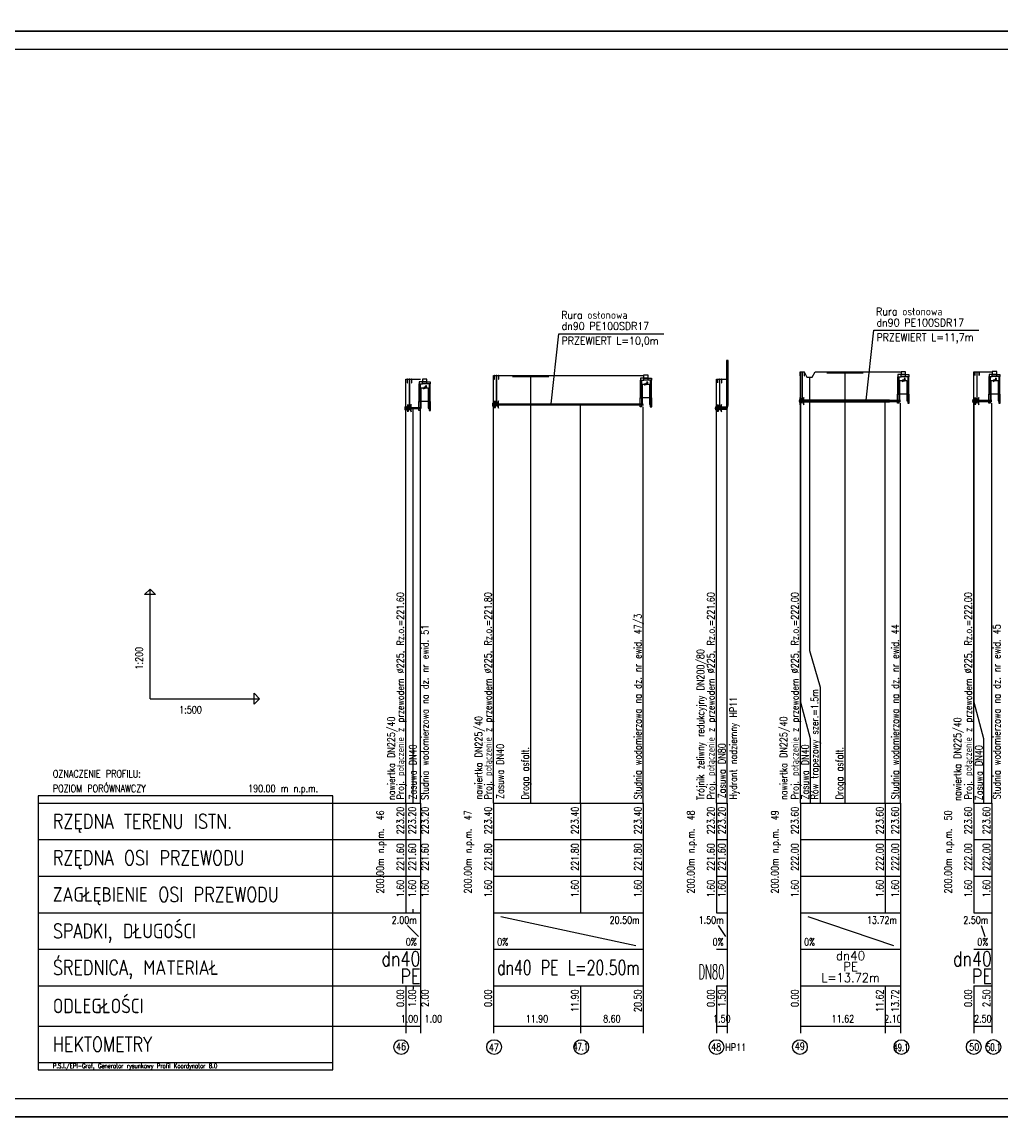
# Model space of a CAD drawing. Extents: x 122 to 1445, y -293 to 2085.
# Tile 4 of 38: x 586 to 854, y 1 to 303. Entities that reach past the tile are written whole.
import ezdxf
from ezdxf.enums import TextEntityAlignment as Align

# ---------------------------------------------------------------- set-up
doc = ezdxf.new("R2010")
doc.units = 0
doc.header["$LTSCALE"] = 0.2
doc.header["$MEASUREMENT"] = 0
doc.layers.get('0').update_dxf_attribs({"color": 8, "linetype": 'CONTINUOUS'})
for name, color, linetype in [('Armatura', 7, 'CONTINUOUS'), ('Liczby', 7, 'CONTINUOUS'), ('Linie_odn', 7, 'CONTINUOUS'), ('Linie_opisowe', 7, 'CONTINUOUS'), ('Linie_tabeli', 7, 'CONTINUOUS'), ('Odcinki', 7, 'CONTINUOUS'), ('Opis_Arm', 7, 'CONTINUOUS'), ('Opis_PZ', 7, 'CONTINUOUS'), ('Opis_uzbr_n', 7, 'CONTINUOUS'), ('Opis_wl', 7, 'CONTINUOUS'), ('Osie', 7, 'CONTINUOUS'), ('Rury_ochr', 7, 'CONTINUOUS'), ('Teksty', 7, 'CONTINUOUS'), ('Teren_istn', 3, 'CONTINUOUS'), ('Uzbr_nadz', 7, 'CONTINUOUS'), ('warstwa_nr_0', 8, 'CONTINUOUS'), ('Wezly', 7, 'CONTINUOUS')]:
    doc.layers.add(name, color=color, linetype=linetype)
doc.styles.add('S', font='simplex.shx', dxfattribs={"width": 0.9, "height": 2.1})
doc.styles.get("Standard").update_dxf_attribs({"font": 'txt.shx'})

msp = doc.modelspace()

# ---------------------------------------------------------------- linework, layer by layer
for points in [[(1321.17346, 300.76042), (521.17346, 300.76042), (521.17346, 3.76042), (1321.17346, 3.76042)], [(1321.17346, 3.76042), (421.17346, 3.76042), (421.17346, -293.23958), (1321.17346, -293.23958)]]:
    msp.add_lwpolyline(points, close=True)
for points in [[(694.99158, 197.55917), (695.27225, 197.64551), (695.28082, 203.20187), (697.15513, 203.20187), (697.15513, 197.64694), (697.36995, 197.5386)], [(755.55356, 198.58428), (755.83424, 198.67063), (755.8428, 204.22698), (757.71712, 204.22698), (757.71712, 198.67205), (757.93194, 198.56371)], [(826.01944, 199.52911), (826.30012, 199.61545), (826.30868, 205.1718), (828.183, 205.1718), (828.183, 199.61687), (828.39781, 199.50854)], [(850.97181, 199.58201), (851.25248, 199.66835), (851.26104, 205.22471), (853.13536, 205.22471), (853.13536, 199.66978), (853.35018, 199.56144)]]:
    msp.add_lwpolyline(points)
at = {"layer": 'Armatura'}
for points in [[(691.43961, 205.54442, 0.05, 0.05, 0), (692.66181, 205.54442, 0.05, 0.05, 0)], [(715.25838, 206.54876, 0.05, 0.05, 0), (716.48058, 206.54876, 0.05, 0.05, 0)], [(776.32602, 205.58573, 0.05, 0.05, 0), (777.54822, 205.58573, 0.05, 0.05, 0)], [(798.91575, 207.50567, 0.05, 0.05, 0), (800.13795, 207.50567, 0.05, 0.05, 0)], [(846.77737, 207.52482, 0.05, 0.05, 0), (847.99957, 207.52482, 0.05, 0.05, 0)]]:
    msp.add_lwpolyline(points, format="xyseb", dxfattribs=at)
for points in [[(691.43961, 204.54442), (691.49511, 204.54442), (691.49511, 205.54442), (691.43961, 205.54442)], [(691.99511, 197.59442), (692.10631, 197.59442), (692.10631, 205.54442), (691.99511, 205.54442)], [(692.60631, 204.54442), (692.66181, 204.54442), (692.66181, 205.54442), (692.60631, 205.54442)], [(715.25838, 205.54876), (715.31388, 205.54876), (715.31388, 206.54876), (715.25838, 206.54876)], [(715.81388, 198.59876), (715.92508, 198.59876), (715.92508, 206.54876), (715.81388, 206.54876)], [(716.42508, 205.54876), (716.48058, 205.54876), (716.48058, 206.54876), (716.42508, 206.54876)], [(776.32602, 204.58573), (776.38152, 204.58573), (776.38152, 205.58573), (776.32602, 205.58573)], [(776.88152, 197.63573), (776.99272, 197.63573), (776.99272, 205.58573), (776.88152, 205.58573)], [(777.49272, 204.58573), (777.54822, 204.58573), (777.54822, 205.58573), (777.49272, 205.58573)], [(798.91575, 206.50567), (798.97125, 206.50567), (798.97125, 207.50567), (798.91575, 207.50567)], [(799.47125, 199.55567), (799.58245, 199.55567), (799.58245, 207.50567), (799.47125, 207.50567)], [(800.08245, 206.50567), (800.13795, 206.50567), (800.13795, 207.50567), (800.08245, 207.50567)], [(846.77737, 206.52482), (846.83287, 206.52482), (846.83287, 207.52482), (846.77737, 207.52482)], [(847.33287, 199.57482), (847.44407, 199.57482), (847.44407, 207.52482), (847.33287, 207.52482)], [(847.94407, 206.52482), (847.99957, 206.52482), (847.99957, 207.52482), (847.94407, 207.52482)], [(715.36948, 197.59876), (715.36948, 199.59876), (716.36948, 197.59876), (716.36948, 199.59876)], [(799.02685, 198.55567), (799.02685, 200.55567), (800.02685, 198.55567), (800.02685, 200.55567)], [(846.88847, 198.57482), (846.88847, 200.57482), (847.88847, 198.57482), (847.88847, 200.57482)], [(691.55071, 196.59442), (691.55071, 198.59442), (692.55071, 196.59442), (692.55071, 198.59442)], [(776.43712, 196.63573), (776.43712, 198.63573), (777.43712, 196.63573), (777.43712, 198.63573)]]:
    msp.add_lwpolyline(points, close=True, dxfattribs=at)
at = {"layer": 'Linie_opisowe'}
for p, q in [((725.20617, 206.59443), (725.20617, 89.59443)), ((811.24617, 207.59443), (811.24617, 89.59443))]:
    msp.add_line(p, q, dxfattribs=at)
for points in [[(801.54617, 206.09443), (801.54617, 131.31443), (804.44617, 121.31443), (804.44617, 89.59443)], [(799.04617, 199.59443), (799.04617, 117.23443), (801.74617, 107.23443), (801.74617, 89.59443)], [(846.48617, 199.59443), (846.48617, 117.23443), (849.18617, 107.23443), (849.18617, 89.59443)]]:
    msp.add_lwpolyline(points, dxfattribs=at)
at = {"layer": 'Linie_tabeli'}
for p, q in [((621.02582, 118.12753), (621.02582, 148.12753)), ((621.02582, 118.12753), (651.02582, 118.12753)), ((590.40617, 89.59443), (691.04617, 89.59443)), ((691.04617, 89.59443), (695.04617, 89.59443)), ((691.04617, 89.59443), (691.04617, 59.59443)), ((691.04617, 89.59443), (691.04617, 59.59443)), ((695.04617, 89.59443), (695.04617, 59.59443)), ((695.04617, 89.59443), (695.04617, 28.59443)), ((715.04617, 89.59443), (756.04617, 89.59443)), ((715.04617, 89.59443), (715.04617, 59.59443)), ((715.04617, 89.59443), (715.04617, 28.59443)), ((738.84617, 89.59443), (738.84617, 59.59443)), ((756.04617, 89.59443), (756.04617, 59.59443)), ((756.04617, 89.59443), (756.04617, 28.59443)), ((776.04617, 89.59443), (779.04617, 89.59443)), ((776.04617, 89.59443), (776.04617, 59.59443)), ((776.04617, 89.59443), (776.04617, 59.59443)), ((779.04617, 89.59443), (779.04617, 59.59443)), ((779.04617, 89.59443), (779.04617, 28.59443)), ((799.04617, 89.59443), (826.48617, 89.59443)), ((799.04617, 89.59443), (799.04617, 59.59443)), ((799.04617, 89.59443), (799.04617, 28.59443)), ((822.28617, 89.59443), (822.28617, 59.59443)), ((826.48617, 89.59443), (826.48617, 59.59443)), ((826.48617, 89.59443), (826.48617, 28.59443)), ((846.48617, 89.59443), (851.48617, 89.59443)), ((846.48617, 89.59443), (846.48617, 59.59443)), ((846.48617, 89.59443), (846.48617, 59.59443)), ((851.48617, 89.59443), (851.48617, 59.59443)), ((851.48617, 89.59443), (851.48617, 28.59443)), ((590.40617, 79.59443), (691.04617, 79.59443)), ((691.04617, 79.59443), (695.04617, 79.59443)), ((715.04617, 79.59443), (756.04617, 79.59443)), ((776.04617, 79.59443), (779.04617, 79.59443)), ((799.04617, 79.59443), (826.48617, 79.59443)), ((846.48617, 79.59443), (851.48617, 79.59443)), ((590.40617, 69.59443), (691.04617, 69.59443)), ((691.04617, 69.59443), (695.04617, 69.59443)), ((715.04617, 69.59443), (756.04617, 69.59443)), ((776.04617, 69.59443), (779.04617, 69.59443)), ((799.04617, 69.59443), (826.48617, 69.59443)), ((846.48617, 69.59443), (851.48617, 69.59443)), ((693.04617, 59.59443), (693.04617, 60.59443)), ((590.40617, 59.59443), (691.04617, 59.59443)), ((691.04617, 59.59443), (695.04617, 59.59443)), ((715.04617, 59.59443), (756.04617, 59.59443)), ((715.04617, 59.59443), (715.04617, 49.59443)), ((717.04617, 58.59443), (754.04617, 50.59443)), ((756.04617, 59.59443), (756.04617, 49.59443)), ((776.04617, 59.59443), (779.04617, 59.59443)), ((799.04617, 59.59443), (826.48617, 59.59443)), ((799.04617, 59.59443), (799.04617, 49.59443)), ((801.04617, 58.59443), (824.48617, 50.59443)), ((826.48617, 59.59443), (826.48617, 49.59443)), ((846.48617, 59.59443), (851.48617, 59.59443)), ((691.54617, 56.09443), (694.54617, 53.09443)), ((776.54617, 56.09443), (778.54617, 53.09443)), ((848.48617, 56.09443), (849.48617, 53.09443)), ((590.40617, 49.59443), (691.04617, 49.59443)), ((691.04617, 49.59443), (695.04617, 49.59443)), ((695.04617, 49.59443), (695.04617, 39.59443)), ((715.04617, 49.59443), (756.04617, 49.59443)), ((756.04617, 49.59443), (756.04617, 39.59443)), ((776.04617, 49.59443), (779.04617, 49.59443)), ((779.04617, 49.59443), (779.04617, 39.59443)), ((799.04617, 49.59443), (826.48617, 49.59443)), ((826.48617, 49.59443), (826.48617, 39.59443)), ((846.48617, 49.59443), (851.48617, 49.59443)), ((851.48617, 49.59443), (851.48617, 39.59443)), ((590.40617, 39.59443), (691.04617, 39.59443)), ((691.04617, 39.59443), (695.04617, 39.59443)), ((691.04617, 39.59443), (691.04617, 26.59443)), ((691.04617, 39.59443), (691.04617, 28.59443)), ((693.04617, 39.59443), (693.04617, 38.59443)), ((695.04617, 39.59443), (695.04617, 26.59443)), ((715.04617, 39.59443), (756.04617, 39.59443)), ((715.04617, 39.59443), (715.04617, 26.59443)), ((738.84617, 39.59443), (738.84617, 26.59443)), ((756.04617, 39.59443), (756.04617, 26.59443)), ((776.04617, 39.59443), (779.04617, 39.59443)), ((776.04617, 39.59443), (776.04617, 26.59443)), ((776.04617, 39.59443), (776.04617, 28.59443)), ((779.04617, 39.59443), (779.04617, 26.59443)), ((799.04617, 39.59443), (826.48617, 39.59443)), ((799.04617, 39.59443), (799.04617, 26.59443)), ((822.28617, 39.59443), (822.28617, 26.59443)), ((826.48617, 39.59443), (826.48617, 26.59443)), ((846.48617, 39.59443), (851.48617, 39.59443)), ((846.48617, 39.59443), (846.48617, 26.59443)), ((846.48617, 39.59443), (846.48617, 28.59443)), ((851.48617, 39.59443), (851.48617, 26.59443)), ((590.40617, 28.59443), (691.04617, 28.59443)), ((691.04617, 28.59443), (695.04617, 28.59443)), ((715.04617, 28.59443), (756.04617, 28.59443)), ((776.04617, 28.59443), (779.04617, 28.59443)), ((799.04617, 28.59443), (826.48617, 28.59443)), ((846.48617, 28.59443), (851.48617, 28.59443)), ((590.40617, 18.59443), (671.04617, 18.59443))]:
    msp.add_line(p, q, dxfattribs=at)
for points in [[(533.618, 8.76042), (1318.43162, 8.76042), (1318.43162, 295.76042), (533.618, 295.76042)], [(621.02582, 148.12753), (622.52582, 146.62753), (619.52582, 146.62753)], [(651.02582, 118.12753), (649.52582, 116.62753), (649.52582, 119.62753)], [(590.40617, 16.59443), (671.04617, 16.59443), (671.04617, 91.59443), (590.40617, 91.59443)]]:
    msp.add_lwpolyline(points, close=True, dxfattribs=at)
for points in [[(691.04617, 89.59443), (691.04617, 205.59443)], [(715.04617, 89.59443), (715.04617, 206.59443)], [(776.04617, 89.59443), (776.04617, 205.59443)], [(779.04617, 89.59443), (779.04617, 205.59443)], [(799.04617, 89.59443), (799.04617, 207.59443)], [(846.48617, 89.59443), (846.48617, 207.59443)], [(822.28617, 89.59443), (822.28617, 199.59443)], [(693.04617, 89.59443), (693.04617, 197.59443)], [(695.04617, 89.59443), (695.04617, 196.99923)], [(738.84617, 89.59443), (738.84617, 198.59443)], [(756.04617, 89.59443), (756.04617, 197.99923)], [(826.48617, 89.59443), (826.48617, 198.99923)], [(851.48617, 89.59443), (851.48617, 198.99923)]]:
    msp.add_lwpolyline(points, dxfattribs=at)
for centre in [(689.77486, 22.82644), (715.21733, 22.82644), (739.0538, 22.82644), (776.08178, 22.82644), (798.92174, 22.82644), (826.70338, 22.82644), (846.50654, 22.82644), (851.85807, 22.83801)]:
    msp.add_circle(centre, 2.02278, dxfattribs=at)
at = {"layer": 'Odcinki'}
for points in [[(799.04617, 199.68963), (822.28617, 199.68963), (822.28617, 199.69443), (799.04617, 199.69443)], [(799.04617, 199.49923), (822.28617, 199.49923), (822.28617, 199.49443), (799.04617, 199.49443)], [(822.28617, 199.68963), (826.48617, 199.68963), (826.48617, 199.69443), (822.28617, 199.69443)], [(822.28617, 199.49923), (826.48617, 199.49923), (826.48617, 199.49443), (822.28617, 199.49443)], [(846.48617, 199.68963), (851.48617, 199.68963), (851.48617, 199.69443), (846.48617, 199.69443)], [(846.48617, 199.49923), (851.48617, 199.49923), (851.48617, 199.49443), (846.48617, 199.49443)], [(691.04617, 197.68963), (693.04617, 197.68963), (693.04617, 197.69443), (691.04617, 197.69443)], [(691.04617, 197.49923), (693.04617, 197.49923), (693.04617, 197.49443), (691.04617, 197.49443)], [(693.04617, 197.68963), (695.04617, 197.68963), (695.04617, 197.69443), (693.04617, 197.69443)], [(693.04617, 197.49923), (695.04617, 197.49923), (695.04617, 197.49443), (693.04617, 197.49443)], [(715.04617, 198.68963), (738.84617, 198.68963), (738.84617, 198.69443), (715.04617, 198.69443)], [(715.04617, 198.49923), (738.84617, 198.49923), (738.84617, 198.49443), (715.04617, 198.49443)], [(738.84617, 198.68963), (756.04617, 198.68963), (756.04617, 198.69443), (738.84617, 198.69443)], [(738.84617, 198.49923), (756.04617, 198.49923), (756.04617, 198.49443), (738.84617, 198.49443)], [(776.04617, 197.85633), (778.10327, 197.85633), (778.10327, 197.86943), (776.04617, 197.86943)], [(776.04617, 197.33253), (778.10327, 197.33253), (778.10327, 197.31943), (776.04617, 197.31943)]]:
    msp.add_lwpolyline(points, close=True, dxfattribs=at)
at = {"layer": 'Opis_wl'}
for centre, major_axis in [((799.04617, 199.59443), (0, -0.562)), ((799.04617, 199.59443), (0, -0.536)), ((846.48617, 199.59443), (0, -0.562)), ((846.48617, 199.59443), (0, -0.536)), ((691.04617, 197.59443), (0, -0.562)), ((691.04617, 197.59443), (0, -0.536)), ((715.04617, 198.59443), (0, -0.562)), ((715.04617, 198.59443), (0, -0.536)), ((776.04617, 197.59443), (0, -0.562)), ((776.04617, 197.59443), (0, -0.536))]:
    msp.add_ellipse(centre, major_axis=major_axis, ratio=0.4, dxfattribs=at)
at = {"layer": 'Osie'}
for p, q in [((779.15097, 209.28493), (779.36047, 209.28493)), ((799.04617, 199.59443), (822.28617, 199.59443)), ((800.04617, 199.59443), (822.28617, 199.59443)), ((822.28617, 199.59443), (826.48617, 199.59443)), ((822.28617, 199.59443), (823.44617, 199.59443)), ((846.48617, 199.59443), (851.48617, 199.59443)), ((691.04617, 197.59443), (693.04617, 197.59443)), ((693.04617, 197.59443), (695.04617, 197.59443)), ((715.04617, 198.59443), (738.84617, 198.59443)), ((738.84617, 198.59443), (756.04617, 198.59443)), ((776.04617, 197.59443), (778.10327, 197.59443)), ((778.10327, 197.59443), (778.31287, 197.59443)), ((778.31287, 197.59443), (778.73187, 197.59443))]:
    msp.add_line(p, q, dxfattribs=at)
for points in [[(822.28617, 199.80873), (823.44617, 199.80873), (823.44617, 199.81943), (822.28617, 199.81943)], [(822.28617, 199.38013), (823.44617, 199.38013), (823.44617, 199.36943), (822.28617, 199.36943)]]:
    msp.add_lwpolyline(points, close=True, dxfattribs=at)
at = {"layer": 'Rury_ochr'}
for p, q in [((800.04617, 199.80873), (800.04617, 199.69443)), ((800.04617, 199.38013), (800.04617, 199.49443)), ((823.44617, 199.80873), (823.44617, 199.69443)), ((823.44617, 199.38013), (823.44617, 199.49443))]:
    msp.add_line(p, q, dxfattribs=at)
for points in [[(800.04617, 199.80873), (822.28617, 199.80873), (822.28617, 199.81943), (800.04617, 199.81943)], [(800.04617, 199.38013), (822.28617, 199.38013), (822.28617, 199.36943), (800.04617, 199.36943)]]:
    msp.add_lwpolyline(points, close=True, dxfattribs=at)
at = {"layer": 'Teksty'}
for p, q in [((730.87149, 198.84441), (732.96362, 217.97824)), ((732.96362, 217.97824), (761.65753, 217.97824)), ((817.06792, 199.79685), (819.16005, 218.93068)), ((819.16005, 218.93068), (847.85396, 218.93068))]:
    msp.add_line(p, q, dxfattribs=at)
at = {"layer": 'Teren_istn'}
for points in [[(691.04617, 205.59443), (693.04617, 205.59443), (695.04617, 205.59443)], [(715.04617, 206.59443), (738.84617, 206.59443), (756.04617, 206.59443)], [(776.04617, 205.59443), (779.04617, 205.59443)], [(799.04617, 207.59443), (800.04617, 207.59443), (800.79617, 206.09443), (802.29617, 206.09443), (803.04617, 207.59443), (822.28617, 207.59443), (826.48617, 207.59443)], [(846.48617, 207.59443), (851.48617, 207.59443)]]:
    msp.add_lwpolyline(points, dxfattribs=at)
at = {"layer": 'Uzbr_nadz'}
for points in [[(720.20617, 206.34443, 0.5, 0.5, 0), (730.20617, 206.34443, 0.5, 0.5, 0)], [(806.24617, 207.34443, 0.5, 0.5, 0), (816.24617, 207.34443, 0.5, 0.5, 0)]]:
    msp.add_lwpolyline(points, format="xyseb", dxfattribs=at)
at = {"layer": 'warstwa_nr_0'}
for points in [[(121.68012, 300.76042), (1321.17346, 300.76042), (1321.17346, 597.76042), (121.68012, 597.76042)], [(521.17346, 3.76042), (1321.17346, 3.76042), (1321.17346, 300.76042), (521.17346, 300.76042)]]:
    msp.add_lwpolyline(points, close=True, dxfattribs=at)
at = {"layer": 'Wezly'}
for p, q in [((757.36084, 205.87864), (756.16084, 205.87864)), ((827.82672, 206.82346), (826.62672, 206.82346)), ((827.82672, 206.22346), (826.62672, 206.22346)), ((826.88051, 204.83902), (827.58761, 205.54612)), ((852.77908, 206.87637), (851.57908, 206.87637)), ((852.77908, 206.27637), (851.57908, 206.27637)), ((851.83288, 204.89193), (852.53998, 205.59903)), ((696.79885, 204.85353), (695.59885, 204.85353)), ((696.79885, 204.25353), (695.59885, 204.25353)), ((695.85265, 202.86909), (696.55975, 203.57619)), ((757.36084, 205.27864), (756.16084, 205.27864)), ((756.41463, 203.8942), (757.12173, 204.6013)), ((697.51885, 199.45353), (694.87885, 199.45353)), ((758.08084, 200.47864), (755.44084, 200.47864)), ((828.54672, 201.42346), (825.90672, 201.42346)), ((853.49908, 201.47637), (850.85908, 201.47637)), ((778.73187, 197.90873), (778.73187, 197.28013)), ((778.92047, 198.38013), (779.17187, 198.38013))]:
    msp.add_line(p, q, dxfattribs=at)
for points in [[(778.83667, 210.59443), (779.25567, 210.59443), (779.25567, 210.64443), (778.83667, 210.64443)], [(778.94137, 198.38013), (778.94137, 210.59443), (778.93097, 210.59443), (778.93097, 198.38013)], [(779.15097, 198.38013), (779.15097, 210.59443), (779.16137, 210.59443), (779.16137, 198.38013)], [(779.15097, 209.54683), (779.36047, 209.54683), (779.36047, 209.57303), (779.15097, 209.57303)], [(779.15097, 209.02303), (779.36047, 209.02303), (779.36047, 208.99683), (779.15097, 208.99683)], [(695.57485, 204.85353), (696.82285, 204.85353), (696.82285, 205.60353), (695.57485, 205.60353)], [(756.16084, 205.87864), (755.26084, 205.87864), (755.26084, 205.27864), (756.16084, 205.27864)], [(756.13684, 205.87864), (757.38484, 205.87864), (757.38484, 206.62864), (756.13684, 206.62864)], [(757.36084, 205.87864), (758.26084, 205.87864), (758.26084, 205.27864), (757.36084, 205.27864)], [(826.62672, 206.82346), (825.72672, 206.82346), (825.72672, 206.22346), (826.62672, 206.22346)], [(826.02672, 201.42346), (825.72672, 201.42346), (825.72672, 206.22346), (826.02672, 206.22346)], [(826.60272, 206.82346), (827.85072, 206.82346), (827.85072, 207.57346), (826.60272, 207.57346)], [(827.75431, 205.71282), (827.42091, 205.71282), (827.75431, 205.37942)], [(827.82672, 206.82346), (828.72672, 206.82346), (828.72672, 206.22346), (827.82672, 206.22346)], [(828.42672, 201.42346), (828.72672, 201.42346), (828.72672, 206.22346), (828.42672, 206.22346)], [(851.57908, 206.87637), (850.67908, 206.87637), (850.67908, 206.27637), (851.57908, 206.27637)], [(850.97908, 201.47637), (850.67908, 201.47637), (850.67908, 206.27637), (850.97908, 206.27637)], [(851.55508, 206.87637), (852.80308, 206.87637), (852.80308, 207.62637), (851.55508, 207.62637)], [(852.70668, 205.76573), (852.37328, 205.76573), (852.70668, 205.43233)], [(852.77908, 206.87637), (853.67908, 206.87637), (853.67908, 206.27637), (852.77908, 206.27637)], [(853.37908, 201.47637), (853.67908, 201.47637), (853.67908, 206.27637), (853.37908, 206.27637)], [(695.59885, 204.85353), (694.69885, 204.85353), (694.69885, 204.25353), (695.59885, 204.25353)], [(694.99885, 199.45353), (694.69885, 199.45353), (694.69885, 204.25353), (694.99885, 204.25353)], [(696.72645, 203.74289), (696.39305, 203.74289), (696.72645, 203.40949)], [(696.79885, 204.85353), (697.69885, 204.85353), (697.69885, 204.25353), (696.79885, 204.25353)], [(697.39885, 199.45353), (697.69885, 199.45353), (697.69885, 204.25353), (697.39885, 204.25353)], [(755.56084, 200.47864), (755.26084, 200.47864), (755.26084, 205.27864), (755.56084, 205.27864)], [(757.28843, 204.768), (756.95503, 204.768), (757.28843, 204.4346)], [(757.96084, 200.47864), (758.26084, 200.47864), (758.26084, 205.27864), (757.96084, 205.27864)], [(694.99885, 197.00833), (694.61485, 197.00833), (694.61485, 199.45353), (694.99885, 199.45353)], [(697.39885, 197.00833), (697.78285, 197.00833), (697.78285, 199.45353), (697.39885, 199.45353)], [(755.56084, 198.03344), (755.17684, 198.03344), (755.17684, 200.47864), (755.56084, 200.47864)], [(757.96084, 198.03344), (758.34484, 198.03344), (758.34484, 200.47864), (757.96084, 200.47864)], [(826.02672, 198.97826), (825.64272, 198.97826), (825.64272, 201.42346), (826.02672, 201.42346)], [(828.42672, 198.97826), (828.81072, 198.97826), (828.81072, 201.42346), (828.42672, 201.42346)], [(850.97908, 199.03117), (850.59508, 199.03117), (850.59508, 201.47637), (850.97908, 201.47637)], [(853.37908, 199.03117), (853.76308, 199.03117), (853.76308, 201.47637), (853.37908, 201.47637)], [(778.10327, 197.85633), (778.31287, 197.85633), (778.31287, 197.88253), (778.10327, 197.88253)], [(778.10327, 197.33253), (778.31287, 197.33253), (778.31287, 197.30633), (778.10327, 197.30633)], [(778.31287, 197.85633), (778.73187, 197.85633), (778.73187, 197.88253), (778.31287, 197.88253)], [(778.31287, 197.33253), (778.73187, 197.33253), (778.73187, 197.30633), (778.31287, 197.30633)]]:
    msp.add_lwpolyline(points, close=True, dxfattribs=at)
for points in [[(778.73187, 197.85633), (778.76467, 197.86283), (778.79667, 197.88193), (778.82697, 197.91343), (778.85507, 197.95633), (778.88007, 198.00973), (778.90137, 198.07223), (778.91857, 198.14233), (778.93117, 198.21823), (778.93887, 198.29823), (778.94137, 198.38013)], [(778.73187, 197.88253), (778.76307, 197.88863), (778.79337, 197.90693), (778.82227, 197.93673), (778.84887, 197.97753), (778.87267, 198.02823), (778.89287, 198.08763), (778.90927, 198.15423), (778.92117, 198.22633), (778.92847, 198.30233), (778.93097, 198.38013)], [(778.73187, 197.33253), (778.79747, 197.34543), (778.86137, 197.38383), (778.92217, 197.44673), (778.97817, 197.53263), (779.02817, 197.63933), (779.07087, 197.76433), (779.10527, 197.90453), (779.13047, 198.05643), (779.14577, 198.21623), (779.15097, 198.38013)], [(778.73187, 197.30633), (778.79907, 197.31953), (778.86457, 197.35893), (778.92687, 197.42333), (778.98437, 197.51143), (779.03557, 197.62083), (779.07937, 197.74893), (779.11457, 197.89263), (779.14037, 198.04833), (779.15607, 198.21213), (779.16137, 198.38013)]]:
    msp.add_lwpolyline(points, dxfattribs=at)
for centre in [(827.23051, 205.18902), (852.18288, 205.24193), (696.20265, 203.21909), (756.76463, 204.2442)]:
    msp.add_circle(centre, 0.25, dxfattribs=at)

# ---------------------------------------------------------------- texts
at = {"layer": 'Liczby', "width": 0.8}
msp.add_text('1:200', height=2, rotation=90, dxfattribs=at).set_placement((619.02582, 126.12753))
for s, p in [('1:500', (629.02582, 114.12753)), ('0%', (716.04617, 50.59443)), ('0%', (800.04617, 50.59443))]:
    msp.add_text(s, height=2, dxfattribs=at).set_placement(p)
for s, p in [('223.20', (690.54617, 88.59443)), ('223.20', (693.79617, 88.59443)), ('223.20', (697.29617, 88.59443)), ('223.40', (714.54617, 88.59443)), ('223.40', (738.34617, 88.59443)), ('223.40', (755.54617, 88.59443)), ('223.20', (775.54617, 88.59443)), ('223.20', (778.54617, 88.59443)), ('223.60', (798.54617, 88.59443)), ('223.60', (821.78617, 88.59443)), ('223.60', (825.98617, 88.59443)), ('223.60', (845.98617, 88.59443)), ('223.60', (850.98617, 88.59443)), ('221.60', (690.54617, 78.59443)), ('221.60', (693.79617, 78.59443)), ('221.60', (697.29617, 78.59443)), ('221.80', (714.54617, 78.59443)), ('221.80', (738.34617, 78.59443)), ('221.80', (755.54617, 78.59443)), ('221.60', (775.54617, 78.59443)), ('221.60', (778.54617, 78.59443)), ('222.00', (798.54617, 78.59443)), ('222.00', (821.78617, 78.59443)), ('222.00', (825.98617, 78.59443)), ('222.00', (845.98617, 78.59443)), ('222.00', (850.98617, 78.59443)), ('1.60', (690.54617, 68.59443)), ('1.60', (693.79617, 68.59443)), ('1.60', (697.29617, 68.59443)), ('1.60', (714.54617, 68.59443)), ('1.60', (738.34617, 68.59443)), ('1.60', (755.54617, 68.59443)), ('1.60', (775.54617, 68.59443)), ('1.60', (778.54617, 68.59443)), ('1.60', (798.54617, 68.59443)), ('1.60', (821.78617, 68.59443)), ('1.60', (825.98617, 68.59443)), ('1.60', (845.98617, 68.59443)), ('1.60', (850.98617, 68.59443)), ('0.00', (690.54617, 38.59443)), ('1.00', (693.79617, 38.59443)), ('2.00', (697.29617, 38.59443)), ('0.00', (714.54617, 38.59443)), ('11.90', (738.34617, 38.59443)), ('20.50', (755.54617, 38.59443)), ('0.00', (775.54617, 38.59443)), ('1.50', (778.54617, 38.59443)), ('0.00', (798.54617, 38.59443)), ('11.62', (821.78617, 38.59443)), ('13.72', (825.98617, 38.59443)), ('0.00', (845.98617, 38.59443)), ('2.50', (850.98617, 38.59443))]:
    msp.add_text(s, height=2, rotation=90, dxfattribs=at).set_placement(p, align=Align.RIGHT)
at = {"layer": 'Liczby'}
for s, height, width, p in [('2.00m', 2, 0.8, (694.04617, 56.59443)), ('20.50m', 2, 0.8, (755.04617, 56.59443)), ('1.50m', 2, 0.8, (778.04617, 56.59443)), ('13.72m', 2, 0.8, (825.48617, 56.59443)), ('2.50m', 2, 0.8, (850.48617, 56.59443)), ('0%', 2, 0.8, (694.04617, 50.59443)), ('0%', 2, 0.8, (778.04617, 50.59443)), ('0%', 2, 0.8, (850.48617, 50.59443)), ('dn40', 4, 0.8, (695.04617, 44.99443)), ('dn40', 4, 0.8, (851.48617, 44.99443)), ('DN80', 4, 0.5, (778.26814, 41.43156)), ('PE', 4, 0.8, (695.04617, 40.19443)), ('PE', 4, 0.8, (851.48617, 40.19443))]:
    msp.add_text(s, height=height, dxfattribs=dict(at, width=width)).set_placement(p, align=Align.RIGHT)
for s, height, width, p, p2 in [('dn40', 2.5, 0.914286, (808.76617, 46.59443), (816.76617, 46.59443)), ('dn40 PE L=20.50m', 4, 0.672414, (716.04617, 42.59443), (755.04617, 42.59443)), ('PE', 2.5, 0.96, (810.76617, 43.59443), (814.76617, 43.59443)), ('L=13.72m', 2.5, 0.96, (804.76617, 40.59443), (820.76617, 40.59443))]:
    msp.add_text(s, height=height, dxfattribs=dict(at, width=width)).set_placement(p, p2, align=Align.FIT)
for s, width, p in [('1.00', 0.8, (692.04617, 29.59443)), ('1.00', 0.8, (698.56122, 29.55396)), ('11.90', 0.8, (726.94617, 29.59443)), ('8.60', 0.8, (747.44617, 29.59443)), ('1.50', 0.8, (777.54617, 29.59443)), ('11.62', 0.8, (810.66617, 29.59443)), ('2.10', 0.8, (824.38617, 29.59443)), ('2.50', 0.8, (848.98617, 29.59443)), ('46', 0.8, (689.73683, 21.99527)), ('47', 0.8, (715.15576, 21.71613)), ('47.1', 0.6, (738.90245, 21.90887)), ('48', 0.8, (775.99596, 21.83463)), ('HP11', 0.8, (781.33059, 21.76761)), ('49', 0.8, (798.90575, 22.04683)), ('49.1', 0.6, (826.55823, 21.75564)), ('50', 0.8, (846.63359, 21.85505)), ('50.1', 0.6, (851.91897, 21.793))]:
    msp.add_text(s, height=2, dxfattribs=dict(at, width=width)).set_placement(p, align=Align.CENTER)
at = {"layer": 'Linie_odn', "style": 'S', "width": 0.9}
for s, p in [('Rura osłonowa', (733.58156, 222.06772)), ('Rura osłonowa', (819.77799, 223.02016)), ('dn90 PE100SDR17', (733.67844, 219.03383)), ('dn90 PE100SDR17', (819.87487, 219.98627)), ('PRZEWIERT L=11,7m', (819.87487, 215.98627)), ('PRZEWIERT L=10,0m', (733.67844, 215.03383))]:
    msp.add_text(s, height=2.1, dxfattribs=at).set_placement(p)
at = {"layer": 'Linie_tabeli', "width": 0.8}
for s, height, p in [('OZNACZENIE PROFILU:', 2, (594.43817, 96.59443)), ('POZIOM PORÓWNAWCZY', 2, (594.43817, 92.59443)), ('RZĘDNA TERENU ISTN.', 4, (594.43817, 82.59443)), ('RZĘDNA OSI PRZEWODU', 4, (594.43817, 72.59443)), ('ZAGŁĘBIENIE OSI PRZEWODU', 4, (594.43817, 62.59443)), ('SPADKI, DŁUGOŚCI', 4, (594.43817, 52.59443)), ('ŚREDNICA, MATERIAŁ', 4, (594.43817, 42.59443)), ('ODLEGŁOŚCI', 4, (594.43817, 32.09443)), ('HEKTOMETRY', 4, (594.43817, 21.59443)), ('P.S.I./EPI-Graf, Generator rysunkowy Profil Koordynator 8.0', 1.2, (594.43817, 17.09443))]:
    msp.add_text(s, height=height, dxfattribs=at).set_placement(p)
msp.add_text('190.00 m n.p.m.', height=2, dxfattribs=at).set_placement((667.04617, 92.59443), align=Align.RIGHT)
for s, p in [('46', (685.04617, 87.59443)), ('47', (709.04617, 87.59443)), ('48', (770.04617, 87.59443)), ('49', (793.04617, 87.59443)), ('50', (840.48617, 87.59443)), ('200.00m n.p.m.', (685.04617, 82.59443)), ('200.00m n.p.m.', (709.04617, 82.59443)), ('200.00m n.p.m.', (770.04617, 82.59443)), ('200.00m n.p.m.', (793.04617, 82.59443)), ('200.00m n.p.m.', (840.48617, 82.59443))]:
    msp.add_text(s, height=2, rotation=90, dxfattribs=at).set_placement(p, align=Align.RIGHT)
at = {"layer": 'Opis_Arm', "width": 0.8}
for s, p in [('Zasuwa DN40', (693.93318, 90.55936)), ('Zasuwa DN40', (717.84919, 90.71084)), ('Zasuwa DN80', (778.5725, 90.87762)), ('Zasuwa DN40', (801.31685, 90.57371)), ('Zasuwa DN40', (848.91103, 90.3487))]:
    msp.add_text(s, height=2, rotation=90, dxfattribs=at).set_placement(p)
at = {"layer": 'Opis_PZ', "width": 0.8}
for s, p in [('Studnia wodomierzowa na dz. nr ewid. 47/3', (755.54617, 90.59443)), ('Studnia wodomierzowa na dz. nr ewid. 51', (697.28667, 90.47831)), ('Studnia wodomierzowa na dz. nr ewid. 44', (825.98617, 90.59443)), ('Studnia wodomierzowa na dz. nr ewid. 45', (853.78617, 90.59443)), ('Trójnik żeliwny redukcyjny DN200/80', (772.69881, 90.41623)), ('Hydrant nadziemny HP11', (781.68292, 90.55898)), ('nawiertka DN225/40', (688.06104, 90.42353)), ('nawiertka DN225/40', (711.97705, 90.575)), ('nawiertka DN225/40', (795.44471, 90.43787)), ('nawiertka DN225/40', (843.03889, 90.21286))]:
    msp.add_text(s, height=2, rotation=90, dxfattribs=at).set_placement(p)
at = {"layer": 'Opis_uzbr_n', "width": 0.8}
for s, p in [('Rów trapezowy szer.=1.5m', (803.94617, 90.59443)), ('Droga asfalt.', (724.70617, 90.59443)), ('Droga asfalt.', (810.74617, 90.59443))]:
    msp.add_text(s, height=2, rotation=90, dxfattribs=at).set_placement(p)
at = {"layer": 'Opis_wl', "width": 0.8}
for s, p in [('Proj. połączenie z przewodem %%C225, Rz.o.=221.60', (690.54617, 90.59443)), ('Proj. połączenie z przewodem %%C225, Rz.o.=221.80', (714.54617, 90.59443)), ('Proj. połączenie z przewodem %%C225, Rz.o.=221.60', (775.54617, 90.59443)), ('Proj. połączenie z przewodem %%C225, Rz.o.=222.00', (798.54617, 90.59443)), ('Proj. połączenie z przewodem %%C225, Rz.o.=222.00', (845.98617, 90.59443))]:
    msp.add_text(s, height=2, rotation=90, dxfattribs=at).set_placement(p)

doc.saveas('drawing.dxf')
